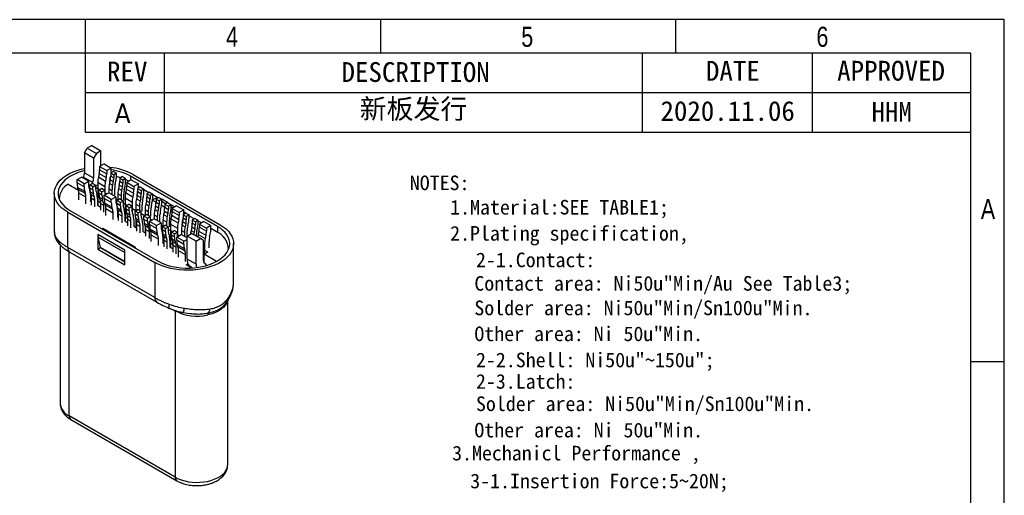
# Model space of a CAD drawing. Header units: inches. Extents: x 23.6 to 95.3, y 12.8 to 63.5.
# Tile 9 of 9: x 56.9 to 95.3, y 45 to 63.5. Entities that reach past the tile are written whole.
import ezdxf

# ---------------------------------------------------------------- set-up
doc = ezdxf.new("R2010")
doc.units = ezdxf.units.IN
doc.header["$MEASUREMENT"] = 0
doc.layers.add('Text', color=4, linetype='Continuous', lineweight=15)
doc.styles.get("Standard").update_dxf_attribs({"font": 'txt', "bigfont": 'gbcbig.shx'})
doc.styles.add('TEXTSTYLE_1', font='gdt', dxfattribs={"width": 0.8})
doc.styles.add('宋体', font='txt')
doc.styles.add('宋體', font='txt')

# ---------------------------------------------------------------- blocks, each defined once
blk = doc.blocks.new('成品图框')
for p, q in [((1169.354, 45.473), (1097.653, 45.473)), ((1133.504, 45.473), (1133.504, 44.164)), ((1145.018, 45.473), (1145.018, 44.164)), ((1156.531, 45.473), (1156.531, 44.164)), ((1169.354, -5.294), (1169.354, 45.473)), ((1168.045, 44.164), (1098.962, 44.164)), ((1133.504, 44.164), (1133.504, 41.088)), ((1136.58, 44.164), (1136.58, 41.088)), ((1155.226, 44.164), (1155.226, 41.088)), ((1161.854, 44.164), (1161.854, 41.088)), ((1168.045, -3.985), (1168.045, 44.164)), ((1133.504, 42.626), (1168.047, 42.626)), ((1133.504, 41.088), (1168.047, 41.088)), ((1169.354, 32.127), (1168.045, 32.127))]:
    blk.add_line(p, q)
at = {"style": 'TEXTSTYLE_1', "width": 0.8}
for s, p in [('4', (1138.999, 44.413)), ('5', (1150.513, 44.413)), ('6', (1162.027, 44.413)), ('A', (1168.438, 37.688))]:
    blk.add_text(s, height=0.785, dxfattribs=at).set_placement(p)
at = {"attachment_point": 5, "style": '宋体'}
for s, insert, char_height, width in [('REV', (1135.144, 43.45), 0.7727, 3.70904), ('DESCRIPTION', (1146.393, 43.423), 0.77272, 21.63608), ('DATE', (1158.767, 43.474), 0.7727, 4.6363), ('APPROVED', (1164.937, 43.474), 0.7727, 7.70269)]:
    blk.add_mtext(s, dxfattribs=dict(at, insert=insert, char_height=char_height, width=width))

msp = doc.modelspace()

# ---------------------------------------------------------------- linework, layer by layer
for p, q in [((59.397, 58.345), (59.503, 58.529)), ((59.68, 58.631), (59.503, 58.529)), ((59.503, 58.529), (59.857, 58.325)), ((59.68, 58.631), (60.033, 58.427)), ((60.033, 58.427), (59.857, 58.325)), ((60.033, 57.839), (60.033, 58.427)), ((59.75, 58.141), (59.397, 58.345)), ((59.397, 58.345), (59.397, 57.57)), ((59.857, 58.325), (59.75, 58.141)), ((59.75, 58.141), (59.75, 57.366)), ((60.158, 57.911), (59.984, 57.811)), ((59.984, 57.811), (59.984, 57.688)), ((59.984, 57.811), (60.26, 57.651)), ((59.984, 57.688), (60.26, 57.529)), ((60.158, 57.911), (60.434, 57.752)), ((60.434, 57.752), (60.26, 57.651)), ((60.26, 57.651), (60.26, 57.529)), ((60.521, 57.623), (60.415, 57.562)), ((60.434, 57.629), (60.434, 57.752)), ((60.521, 57.623), (60.641, 57.553)), ((59.103, 57.302), (59.277, 57.402)), ((59.379, 57.143), (59.103, 57.302)), ((59.103, 57.18), (59.103, 57.302)), ((59.552, 57.243), (59.277, 57.402)), ((59.356, 57.402), (59.34, 57.366)), ((59.356, 57.402), (59.71, 57.198)), ((59.379, 57.143), (59.552, 57.243)), ((59.397, 57.57), (59.75, 57.366)), ((59.552, 57.243), (59.552, 57.121)), ((59.967, 57.541), (59.937, 57.406)), ((59.937, 57.406), (60.213, 57.247)), ((59.967, 57.541), (60.243, 57.382)), ((60.243, 57.382), (60.213, 57.247)), ((60.398, 57.292), (60.368, 57.157)), ((60.385, 57.313), (60.41, 57.422)), ((60.398, 57.292), (60.518, 57.223)), ((60.41, 57.422), (60.415, 57.449)), ((60.415, 57.562), (60.535, 57.492)), ((60.415, 57.562), (60.415, 57.439)), ((60.415, 57.439), (60.535, 57.37)), ((60.518, 57.223), (60.489, 57.088)), ((60.641, 57.553), (60.535, 57.492)), ((60.535, 57.492), (60.535, 57.37)), ((60.59, 57.113), (60.62, 57.247)), ((60.641, 57.431), (60.641, 57.553)), ((60.875, 57.419), (60.769, 57.358)), ((60.769, 57.358), (60.889, 57.288)), ((60.769, 57.358), (60.769, 57.235)), ((60.769, 57.235), (60.889, 57.166)), ((60.875, 57.419), (60.995, 57.349)), ((60.995, 57.349), (60.889, 57.288)), ((60.889, 57.288), (60.889, 57.166)), ((60.995, 57.227), (60.995, 57.349)), ((61.218, 57.299), (61.044, 57.198)), ((64.576, 55.477), (61.182, 57.436)), ((61.182, 57.436), (61.182, 57.278)), ((61.218, 57.299), (61.494, 57.14)), ((61.288, 57.498), (64.683, 55.538)), ((58.752, 57.126), (59.158, 56.891)), ((59.379, 57.02), (59.103, 57.18)), ((59.402, 56.841), (59.127, 57)), ((59.151, 56.918), (59.127, 57)), ((59.144, 56.943), (59.128, 56.909)), ((59.427, 56.759), (59.151, 56.918)), ((59.379, 57.02), (59.379, 57.143)), ((59.427, 56.759), (59.402, 56.841)), ((59.569, 56.993), (59.599, 56.893)), ((59.602, 56.965), (59.587, 56.933)), ((59.602, 57.092), (59.708, 57.153)), ((59.722, 57.023), (59.602, 57.092)), ((59.602, 56.97), (59.602, 57.092)), ((59.722, 56.9), (59.602, 56.97)), ((59.71, 57.198), (59.682, 57.139)), ((59.828, 57.084), (59.708, 57.153)), ((59.722, 57.023), (59.828, 57.084)), ((59.722, 56.9), (59.722, 57.023)), ((59.913, 57.092), (59.828, 57.043)), ((59.828, 57.084), (59.828, 56.962)), ((59.984, 56.904), (59.828, 56.994)), ((59.913, 57.198), (60.189, 57.039)), ((59.913, 57.198), (59.913, 56.463)), ((59.956, 56.888), (60.062, 56.949)), ((60.076, 56.819), (59.956, 56.888)), ((59.956, 56.766), (59.956, 56.888)), ((60.182, 56.88), (60.062, 56.949)), ((60.076, 56.819), (60.182, 56.88)), ((60.182, 56.88), (60.182, 56.757)), ((60.189, 57.039), (60.189, 56.704)), ((60.344, 56.949), (60.465, 56.88)), ((60.344, 56.949), (60.344, 56.786)), ((60.368, 57.157), (60.489, 57.088)), ((60.465, 56.88), (60.465, 56.717)), ((60.571, 56.688), (60.571, 56.941)), ((60.752, 57.088), (60.722, 56.953)), ((60.722, 56.953), (60.842, 56.884)), ((60.752, 57.088), (60.872, 57.019)), ((60.872, 57.019), (60.842, 56.884)), ((60.944, 56.908), (60.974, 57.043)), ((61.027, 56.929), (60.998, 56.794)), ((61.027, 56.929), (61.303, 56.77)), ((61.044, 57.198), (61.044, 57.076)), ((61.044, 57.198), (61.32, 57.039)), ((61.044, 57.076), (61.32, 56.917)), ((61.494, 57.14), (61.32, 57.039)), ((61.32, 57.039), (61.32, 56.917)), ((61.571, 57.017), (61.465, 56.955)), ((61.465, 56.955), (61.607, 56.874)), ((61.465, 56.955), (61.465, 56.833)), ((61.494, 57.017), (61.494, 57.14)), ((61.543, 57), (61.494, 57.028)), ((61.571, 57.017), (61.713, 56.935)), ((61.713, 56.935), (61.607, 56.874)), ((61.607, 56.874), (61.607, 56.751)), ((61.713, 56.813), (61.713, 56.935)), ((61.907, 56.79), (61.713, 56.902)), ((58.216, 56.763), (58.216, 55.262)), ((58.41, 56.551), (58.41, 56.544)), ((59.446, 56.61), (59.171, 56.77)), ((59.171, 56.516), (59.171, 56.77)), ((59.446, 56.357), (59.446, 56.61)), ((59.743, 56.741), (59.623, 56.81)), ((59.653, 56.71), (59.623, 56.81)), ((59.623, 56.712), (59.623, 56.459)), ((59.623, 56.459), (59.673, 56.431)), ((59.624, 56.459), (59.673, 56.564)), ((59.773, 56.641), (59.653, 56.71)), ((59.793, 56.492), (59.673, 56.561)), ((59.673, 56.308), (59.673, 56.561)), ((59.773, 56.641), (59.743, 56.741)), ((59.793, 56.239), (59.793, 56.492)), ((59.845, 56.834), (59.875, 56.734)), ((59.899, 56.553), (59.899, 56.3)), ((59.913, 56.463), (60.025, 56.399)), ((60.076, 56.696), (59.956, 56.766)), ((60.097, 56.537), (59.977, 56.606)), ((60.006, 56.506), (59.977, 56.606)), ((60.127, 56.437), (60.006, 56.506)), ((60.076, 56.696), (60.076, 56.819)), ((60.127, 56.437), (60.097, 56.537)), ((60.163, 56.69), (60.337, 56.79)), ((60.439, 56.53), (60.163, 56.69)), ((60.163, 56.567), (60.163, 56.69)), ((60.439, 56.408), (60.163, 56.567)), ((60.259, 56.745), (60.182, 56.79)), ((60.613, 56.631), (60.337, 56.79)), ((60.439, 56.53), (60.613, 56.631)), ((60.439, 56.408), (60.439, 56.53)), ((60.613, 56.631), (60.613, 56.508)), ((60.68, 56.502), (60.613, 56.541)), ((60.652, 56.486), (60.758, 56.547)), ((60.793, 56.404), (60.652, 56.486)), ((60.652, 56.364), (60.652, 56.486)), ((60.698, 56.745), (60.818, 56.676)), ((60.698, 56.745), (60.698, 56.513)), ((60.899, 56.466), (60.758, 56.547)), ((60.793, 56.404), (60.899, 56.466)), ((60.818, 56.676), (60.818, 56.513)), ((60.899, 56.466), (60.899, 56.343)), ((60.924, 56.484), (60.924, 56.737)), ((60.974, 56.586), (61.25, 56.427)), ((60.974, 56.586), (60.974, 55.851)), ((60.998, 56.794), (61.274, 56.635)), ((61.303, 56.77), (61.274, 56.635)), ((61.448, 56.686), (61.419, 56.551)), ((61.419, 56.551), (61.56, 56.47)), ((61.446, 56.7), (61.462, 56.773)), ((61.448, 56.686), (61.59, 56.604)), ((61.465, 56.833), (61.607, 56.751)), ((61.59, 56.604), (61.56, 56.47)), ((61.662, 56.494), (61.691, 56.629)), ((61.812, 56.476), (61.783, 56.341)), ((61.812, 56.476), (61.933, 56.406)), ((61.935, 56.806), (61.829, 56.745)), ((61.829, 56.745), (61.95, 56.676)), ((61.829, 56.745), (61.829, 56.623)), ((61.829, 56.623), (61.95, 56.553)), ((61.935, 56.806), (62.056, 56.737)), ((62.056, 56.737), (61.95, 56.676)), ((61.95, 56.676), (61.95, 56.553)), ((62.048, 56.508), (62.222, 56.608)), ((62.048, 56.505), (62.183, 56.427)), ((62.056, 56.615), (62.056, 56.737)), ((62.222, 56.608), (62.056, 56.704)), ((62.289, 56.602), (62.183, 56.541)), ((62.183, 56.541), (62.303, 56.472)), ((62.183, 56.541), (62.183, 56.419)), ((62.222, 56.564), (62.222, 56.608)), ((62.289, 56.602), (62.409, 56.533)), ((62.409, 56.533), (62.303, 56.472)), ((62.303, 56.472), (62.303, 56.349)), ((62.409, 56.41), (62.409, 56.533)), ((62.632, 56.404), (62.409, 56.533)), ((58.849, 56.089), (62.243, 54.13)), ((59.899, 56.3), (60.026, 56.227)), ((60.146, 56.288), (60.026, 56.357)), ((60.026, 56.104), (60.026, 56.357)), ((60.146, 56.035), (60.146, 56.288)), ((60.463, 56.228), (60.187, 56.388)), ((60.211, 56.306), (60.187, 56.388)), ((60.487, 56.147), (60.211, 56.306)), ((60.507, 55.998), (60.231, 56.157)), ((60.231, 55.904), (60.231, 56.157)), ((60.487, 56.147), (60.463, 56.228)), ((60.63, 56.381), (60.656, 56.295)), ((60.793, 56.282), (60.652, 56.364)), ((60.815, 56.123), (60.673, 56.204)), ((60.703, 56.104), (60.673, 56.204)), ((60.684, 56.1), (60.684, 55.847)), ((60.698, 56.121), (60.698, 56.01)), ((60.844, 56.022), (60.703, 56.104)), ((60.793, 56.282), (60.793, 56.404)), ((60.844, 56.022), (60.815, 56.123)), ((61.044, 56.292), (60.899, 56.376)), ((60.916, 56.216), (60.946, 56.115)), ((61.016, 56.276), (61.122, 56.337)), ((61.136, 56.206), (61.016, 56.276)), ((61.016, 56.153), (61.016, 56.276)), ((61.136, 56.084), (61.016, 56.153)), ((61.242, 56.268), (61.122, 56.337)), ((61.136, 56.206), (61.242, 56.268)), ((61.136, 56.084), (61.136, 56.206)), ((61.242, 56.268), (61.242, 56.145)), ((61.398, 56.088), (61.242, 56.178)), ((61.25, 56.427), (61.25, 56.06)), ((61.37, 56.072), (61.476, 56.133)), ((61.49, 56.002), (61.37, 56.072)), ((61.37, 55.949), (61.37, 56.072)), ((61.394, 56.343), (61.536, 56.261)), ((61.394, 56.343), (61.394, 56.086)), ((61.596, 56.064), (61.476, 56.133)), ((61.536, 56.261), (61.536, 56.098)), ((61.642, 56.069), (61.642, 56.323)), ((61.759, 56.133), (61.879, 56.063)), ((61.759, 56.133), (61.759, 55.9)), ((61.783, 56.341), (61.903, 56.272)), ((61.933, 56.406), (61.903, 56.272)), ((61.985, 55.872), (61.985, 56.125)), ((62.005, 56.296), (62.034, 56.431)), ((62.166, 56.272), (62.136, 56.137)), ((62.136, 56.137), (62.256, 56.068)), ((62.166, 56.272), (62.286, 56.202)), ((62.183, 56.419), (62.303, 56.349)), ((62.286, 56.202), (62.256, 56.068)), ((62.358, 56.092), (62.388, 56.227)), ((62.401, 56.301), (62.526, 56.229)), ((62.556, 56.361), (62.409, 56.445)), ((62.509, 56.074), (62.479, 55.939)), ((62.509, 56.074), (62.65, 55.992)), ((62.632, 56.404), (62.526, 56.343)), ((62.526, 56.343), (62.667, 56.261)), ((62.526, 56.343), (62.526, 56.221)), ((62.526, 56.221), (62.667, 56.139)), ((62.632, 56.404), (62.773, 56.323)), ((62.773, 56.323), (62.667, 56.261)), ((62.667, 56.261), (62.667, 56.139)), ((62.765, 56.09), (62.812, 56.063)), ((62.773, 56.2), (62.773, 56.323)), ((62.918, 56.239), (62.773, 56.323)), ((62.842, 56.195), (62.773, 56.235)), ((62.986, 56.278), (62.812, 56.178)), ((62.812, 56.178), (62.812, 56.055)), ((62.812, 56.178), (63.088, 56.019)), ((62.986, 56.278), (63.262, 56.119)), ((63.262, 56.119), (63.088, 56.019)), ((63.262, 55.997), (63.262, 56.119)), ((58.743, 56.028), (62.137, 54.069)), ((58.743, 54.657), (58.743, 56.028)), ((60.507, 55.745), (60.507, 55.998)), ((60.684, 55.847), (60.723, 55.825)), ((60.698, 56.01), (60.721, 55.997)), ((60.864, 55.874), (60.723, 55.955)), ((60.723, 55.702), (60.723, 55.955)), ((60.864, 55.62), (60.864, 55.874)), ((60.97, 55.935), (60.97, 55.682)), ((60.974, 55.851), (61.086, 55.786)), ((61.158, 55.925), (61.037, 55.994)), ((61.067, 55.894), (61.037, 55.994)), ((61.187, 55.824), (61.067, 55.894)), ((61.207, 55.676), (61.087, 55.745)), ((61.087, 55.492), (61.087, 55.745)), ((61.187, 55.824), (61.158, 55.925)), ((61.259, 56.018), (61.289, 55.917)), ((61.313, 55.737), (61.313, 55.484)), ((61.49, 55.88), (61.37, 55.949)), ((61.511, 55.721), (61.391, 55.79)), ((61.421, 55.69), (61.391, 55.79)), ((61.394, 55.778), (61.394, 55.608)), ((61.541, 55.62), (61.421, 55.69)), ((61.49, 56.002), (61.596, 56.064)), ((61.49, 55.88), (61.49, 56.002)), ((61.541, 55.62), (61.511, 55.721)), ((61.596, 56.064), (61.596, 55.941)), ((61.741, 55.89), (61.596, 55.974)), ((61.613, 55.814), (61.643, 55.713)), ((61.713, 55.874), (61.819, 55.935)), ((61.854, 55.792), (61.713, 55.874)), ((61.713, 55.751), (61.713, 55.874)), ((61.854, 55.67), (61.713, 55.751)), ((61.96, 55.853), (61.819, 55.935)), ((61.854, 55.792), (61.96, 55.853)), ((61.854, 55.67), (61.854, 55.792)), ((61.879, 56.063), (61.879, 55.9)), ((61.931, 55.669), (62.105, 55.77)), ((61.96, 55.853), (61.96, 55.731)), ((62.027, 55.725), (61.96, 55.763)), ((62.381, 55.61), (62.105, 55.77)), ((62.112, 55.929), (62.232, 55.859)), ((62.112, 55.929), (62.112, 55.766)), ((62.232, 55.859), (62.232, 55.696)), ((62.338, 55.667), (62.338, 55.921)), ((62.455, 55.731), (62.597, 55.649)), ((62.455, 55.731), (62.455, 55.474)), ((62.479, 55.939), (62.621, 55.857)), ((62.65, 55.992), (62.621, 55.857)), ((62.703, 55.457), (62.703, 55.71)), ((62.722, 55.882), (62.752, 56.017)), ((62.795, 55.908), (62.766, 55.774)), ((62.766, 55.774), (63.041, 55.614)), ((62.795, 55.908), (63.071, 55.749)), ((62.812, 56.055), (63.088, 55.896)), ((63.071, 55.749), (63.041, 55.614)), ((63.088, 56.019), (63.088, 55.896)), ((63.214, 55.68), (63.238, 55.789)), ((63.238, 55.789), (63.243, 55.815)), ((63.243, 55.815), (63.244, 55.814)), ((63.35, 55.99), (63.244, 55.929)), ((63.244, 55.929), (63.364, 55.859)), ((63.244, 55.929), (63.244, 55.806)), ((63.244, 55.806), (63.364, 55.737)), ((63.274, 55.946), (63.261, 55.954)), ((63.349, 55.99), (63.262, 56.041)), ((63.35, 55.99), (63.47, 55.921)), ((63.47, 55.921), (63.364, 55.859)), ((63.364, 55.859), (63.364, 55.737)), ((63.47, 55.798), (63.47, 55.921)), ((63.47, 55.859), (63.495, 55.874)), ((63.675, 55.77), (63.495, 55.874)), ((63.703, 55.786), (63.597, 55.725)), ((63.597, 55.725), (63.717, 55.655)), ((63.597, 55.725), (63.597, 55.602)), ((63.703, 55.786), (63.823, 55.717)), ((63.823, 55.717), (63.717, 55.655)), ((63.823, 55.594), (63.823, 55.717)), ((60.108, 55.388), (60.086, 55.375)), ((61.38, 54.653), (60.108, 55.388)), ((60.108, 55.388), (60.108, 55.363)), ((60.97, 55.682), (61.087, 55.614)), ((61.207, 55.422), (61.207, 55.676)), ((61.313, 55.484), (61.44, 55.41)), ((61.394, 55.608), (61.439, 55.582)), ((61.561, 55.472), (61.44, 55.541)), ((61.44, 55.288), (61.44, 55.541)), ((61.561, 55.218), (61.561, 55.472)), ((61.667, 55.533), (61.667, 55.28)), ((61.875, 55.51), (61.734, 55.592)), ((61.764, 55.492), (61.734, 55.592)), ((61.759, 55.508), (61.759, 55.398)), ((61.759, 55.398), (61.782, 55.384)), ((61.905, 55.41), (61.764, 55.492)), ((61.925, 55.261), (61.783, 55.343)), ((61.783, 55.09), (61.783, 55.343)), ((61.905, 55.41), (61.875, 55.51)), ((62.207, 55.51), (61.931, 55.669)), ((61.931, 55.547), (61.931, 55.669)), ((62.207, 55.388), (61.931, 55.547)), ((62.231, 55.208), (61.955, 55.367)), ((61.979, 55.285), (61.955, 55.367)), ((62.207, 55.51), (62.381, 55.61)), ((62.207, 55.388), (62.207, 55.51)), ((62.381, 55.61), (62.381, 55.488)), ((62.459, 55.476), (62.381, 55.52)), ((62.398, 55.361), (62.428, 55.26)), ((62.43, 55.459), (62.536, 55.521)), ((62.551, 55.39), (62.43, 55.459)), ((62.43, 55.337), (62.43, 55.459)), ((62.551, 55.267), (62.43, 55.337)), ((62.657, 55.451), (62.536, 55.521)), ((62.551, 55.39), (62.657, 55.451)), ((62.551, 55.267), (62.551, 55.39)), ((62.597, 55.649), (62.597, 55.486)), ((62.657, 55.451), (62.657, 55.329)), ((62.812, 55.272), (62.657, 55.361)), ((62.742, 55.565), (63.017, 55.406)), ((62.742, 55.565), (62.742, 54.831)), ((62.784, 55.255), (62.89, 55.316)), ((63.01, 55.247), (62.89, 55.316)), ((63.017, 55.406), (63.017, 55.072)), ((63.173, 55.316), (63.293, 55.247)), ((63.173, 55.316), (63.173, 55.153)), ((63.227, 55.659), (63.197, 55.525)), ((63.197, 55.525), (63.317, 55.455)), ((63.227, 55.659), (63.347, 55.59)), ((63.347, 55.59), (63.317, 55.455)), ((63.399, 55.104), (63.399, 55.308)), ((63.419, 55.48), (63.449, 55.614)), ((63.58, 55.455), (63.55, 55.321)), ((63.55, 55.321), (63.671, 55.251)), ((63.58, 55.455), (63.7, 55.386)), ((63.597, 55.602), (63.717, 55.533)), ((63.7, 55.386), (63.671, 55.251)), ((63.717, 55.655), (63.717, 55.533)), ((63.772, 55.276), (63.802, 55.41)), ((63.951, 55.61), (63.823, 55.684)), ((64.047, 55.666), (63.873, 55.565)), ((63.873, 55.565), (63.873, 55.443)), ((63.873, 55.565), (64.149, 55.406)), ((63.873, 55.443), (64.149, 55.284)), ((64.047, 55.666), (64.323, 55.507)), ((64.323, 55.507), (64.149, 55.406)), ((64.149, 55.406), (64.149, 55.284)), ((64.323, 55.384), (64.323, 55.507)), ((64.541, 55.269), (64.323, 55.396)), ((64.576, 55.477), (64.576, 55.248)), ((58.216, 55.263), (58.22, 55.222)), ((58.22, 55.262), (58.22, 55.206)), ((58.232, 55.136), (58.22, 55.206)), ((58.224, 55.181), (58.229, 55.132)), ((60.97, 54.547), (59.91, 55.159)), ((59.91, 55.159), (59.91, 54.588)), ((60.016, 54.668), (59.921, 55.058)), ((59.921, 55.058), (60.97, 54.453)), ((61.667, 55.28), (61.783, 55.212)), ((61.925, 55.008), (61.925, 55.261)), ((62.255, 55.126), (61.979, 55.285)), ((62.275, 54.978), (61.999, 55.137)), ((61.999, 54.884), (61.999, 55.137)), ((62.255, 55.126), (62.231, 55.208)), ((62.275, 54.724), (62.275, 54.978)), ((62.572, 55.108), (62.452, 55.178)), ((62.481, 55.077), (62.452, 55.178)), ((62.452, 55.08), (62.452, 54.827)), ((62.455, 55.166), (62.455, 54.996)), ((62.455, 54.996), (62.5, 54.97)), ((62.601, 55.008), (62.481, 55.077)), ((62.621, 54.859), (62.501, 54.929)), ((62.501, 54.675), (62.501, 54.929)), ((62.601, 55.008), (62.572, 55.108)), ((62.674, 55.201), (62.703, 55.101)), ((62.727, 54.92), (62.727, 54.667)), ((62.904, 55.186), (62.784, 55.255)), ((62.784, 55.133), (62.784, 55.255)), ((62.904, 55.063), (62.784, 55.133)), ((62.925, 54.904), (62.805, 54.974)), ((62.835, 54.873), (62.805, 54.974)), ((62.904, 55.186), (63.01, 55.247)), ((62.904, 55.063), (62.904, 55.186)), ((62.992, 55.057), (63.166, 55.157)), ((63.268, 54.898), (62.992, 55.057)), ((62.992, 54.934), (62.992, 55.057)), ((63.268, 54.775), (62.992, 54.934)), ((63.01, 55.247), (63.01, 55.125)), ((63.088, 55.112), (63.01, 55.157)), ((63.392, 55.027), (63.166, 55.157)), ((63.268, 54.898), (63.392, 54.97)), ((63.293, 55.247), (63.293, 55.084)), ((63.392, 55.1), (63.569, 55.202)), ((63.746, 54.896), (63.392, 55.1)), ((63.392, 54.202), (63.392, 55.1)), ((63.922, 54.998), (63.569, 55.202)), ((63.746, 54.896), (63.922, 54.998)), ((63.753, 55.096), (63.753, 55.104)), ((63.856, 55.296), (63.826, 55.161)), ((63.826, 55.161), (64.102, 55.002)), ((63.856, 55.296), (64.132, 55.137)), ((64.028, 54.937), (63.922, 54.998)), ((64.028, 54.937), (64.028, 54.161)), ((64.132, 55.137), (64.102, 55.002)), ((64.275, 55.067), (64.299, 55.177)), ((58.444, 54.751), (58.444, 48.567)), ((62.137, 52.698), (58.743, 54.657)), ((59.91, 54.588), (60.016, 54.649)), ((59.91, 54.588), (60.97, 53.975)), ((60.019, 54.655), (60.016, 54.668)), ((60.016, 54.668), (60.016, 54.649)), ((60.016, 54.649), (60.97, 54.098)), ((60.97, 54.106), (60.019, 54.655)), ((60.97, 53.975), (60.97, 54.547)), ((61.38, 54.653), (61.359, 54.641)), ((62.452, 54.827), (62.501, 54.798)), ((62.621, 54.606), (62.621, 54.859)), ((62.727, 54.667), (62.855, 54.594)), ((62.742, 54.831), (62.853, 54.766)), ((62.955, 54.804), (62.835, 54.873)), ((62.975, 54.655), (62.855, 54.725)), ((62.855, 54.471), (62.855, 54.725)), ((62.955, 54.804), (62.925, 54.904)), ((62.975, 54.402), (62.975, 54.655)), ((63.292, 54.596), (63.016, 54.755)), ((63.04, 54.673), (63.016, 54.755)), ((63.316, 54.514), (63.04, 54.673)), ((63.268, 54.775), (63.268, 54.898)), ((63.316, 54.514), (63.292, 54.596)), ((63.746, 53.998), (63.746, 54.896)), ((64.028, 54.822), (64.078, 54.794)), ((64.205, 54.467), (64.028, 54.569)), ((64.078, 54.794), (64.078, 54.394)), ((64.255, 54.643), (64.255, 54.896)), ((65.016, 54.585), (65.016, 54.608)), ((65.21, 53.303), (65.21, 54.804)), ((58.796, 48.077), (58.796, 54.493)), ((58.826, 54.474), (62.22, 52.515)), ((63.335, 54.365), (63.06, 54.524)), ((63.06, 54.271), (63.06, 54.524)), ((63.335, 54.112), (63.335, 54.365)), ((63.746, 53.998), (63.392, 54.202)), ((64.205, 54.467), (64.064, 54.386)), ((64.064, 54.046), (64.064, 54.386)), ((64.541, 54.11), (64.064, 54.386)), ((62.137, 54.069), (62.137, 52.698)), ((63.357, 53.977), (63.425, 54.017)), ((63.568, 53.855), (63.357, 53.977)), ((63.529, 53.878), (63.487, 53.92)), ((63.596, 53.857), (63.487, 53.92)), ((64.044, 54.079), (64.064, 54.067)), ((64.069, 54.04), (64.155, 53.954)), ((64.884, 52.441), (64.957, 52.534)), ((64.981, 46.179), (64.981, 52.571)), ((62.861, 52.22), (62.932, 52.178)), ((62.931, 52.198), (62.932, 52.178)), ((62.932, 52.178), (62.932, 45.689)), ((63.233, 52.121), (63.497, 52.078)), ((63.512, 52.076), (63.569, 52.072)), ((62.932, 45.689), (58.796, 48.077)), ((58.858, 47.94), (62.995, 45.552))]:
    msp.add_line(p, q)
at = {"flags": 128}
for points in [[(58.743, 56.028), (58.621, 56.106), (58.513, 56.191), (58.42, 56.282), (58.344, 56.377), (58.285, 56.477), (58.244, 56.58), (58.221, 56.684), (58.216, 56.789), (58.23, 56.894), (58.262, 56.998), (58.312, 57.099), (58.38, 57.197), (58.464, 57.29), (58.565, 57.378), (58.68, 57.46), (58.809, 57.534), (58.95, 57.6), (59.102, 57.658), (59.264, 57.707), (59.397, 57.739)], [(59.397, 57.646), (59.267, 57.612), (59.117, 57.562), (58.977, 57.503), (58.849, 57.436), (58.733, 57.362), (58.632, 57.282), (58.545, 57.195), (58.475, 57.104), (58.422, 57.009), (58.386, 56.912), (58.368, 56.813), (58.368, 56.713), (58.386, 56.614), (58.422, 56.516), (58.475, 56.422), (58.545, 56.33), (58.632, 56.244), (58.733, 56.163), (58.849, 56.089)], [(60.798, 57.375), (60.762, 57.385), (60.641, 57.417)], [(61.121, 57.242), (61.048, 57.278), (60.995, 57.302)], [(61.493, 56.971), (61.494, 56.992), (61.494, 57.017)], [(64.683, 55.538), (64.805, 55.46), (64.913, 55.375), (65.005, 55.285), (65.081, 55.189), (65.14, 55.089), (65.181, 54.987), (65.205, 54.882), (65.209, 54.777), (65.195, 54.672), (65.163, 54.569), (65.113, 54.467), (65.045, 54.37), (64.961, 54.276), (64.861, 54.189), (64.745, 54.107), (64.616, 54.033), (64.475, 53.966), (64.323, 53.908), (64.161, 53.859), (63.992, 53.82), (63.817, 53.791), (63.637, 53.773), (63.455, 53.765), (63.273, 53.767), (63.092, 53.781), (62.915, 53.805), (62.742, 53.839), (62.576, 53.883), (62.419, 53.936), (62.272, 53.998), (62.137, 54.069)], [(62.243, 54.13), (62.371, 54.063), (62.511, 54.005), (62.661, 53.955), (62.818, 53.914), (62.983, 53.883), (63.152, 53.863), (63.323, 53.852), (63.496, 53.852), (63.668, 53.863), (63.837, 53.883), (64.001, 53.914), (64.159, 53.955), (64.308, 54.005), (64.448, 54.063), (64.576, 54.13), (64.692, 54.204), (64.794, 54.285), (64.88, 54.371), (64.95, 54.462), (65.003, 54.557), (65.039, 54.655), (65.057, 54.754), (65.057, 54.853), (65.039, 54.953), (65.003, 55.05), (64.95, 55.145), (64.88, 55.236), (64.794, 55.322), (64.692, 55.403), (64.576, 55.477)], [(64.963, 52.549), (64.949, 52.51), (64.905, 52.426)], [(62.932, 45.689), (63.045, 45.631), (63.17, 45.583), (63.304, 45.543), (63.446, 45.514), (63.593, 45.495), (63.743, 45.486), (63.894, 45.489), (64.043, 45.503), (64.187, 45.527), (64.326, 45.562), (64.455, 45.606), (64.575, 45.659), (64.681, 45.721), (64.773, 45.789), (64.85, 45.864), (64.91, 45.944), (64.952, 46.028), (64.976, 46.114), (64.981, 46.179)]]:
    msp.add_lwpolyline(points, dxfattribs=at)
for centre, radius, start, end in [((59.297, 57.693), 0.686, 347.2262, 359.6007), ((60.132, 55.382), 2.411, 61.3298, 83.9756), ((59.581, 57.63), 0.852, 356.0265, 359.949), ((60.132, 55.519), 2.186, 61.2856, 82.0757), ((58.988, 57.58), 0.409, 334.1522, 358.5393), ((59.341, 57.376), 0.409, 334.1522, 358.5393), ((60.885, 57.191), 0.972, 167.226, 179.6011), ((61.161, 57.032), 0.972, 167.226, 179.6011), ((59.573, 57.534), 0.686, 347.2262, 359.6007), ((61.166, 57.135), 0.801, 167.2261, 179.6008), ((59.729, 57.444), 0.686, 347.2262, 359.6007), ((59.849, 57.375), 0.686, 347.2262, 359.6007), ((59.783, 57.437), 0.858, 347.2266, 359.6005), ((60.082, 57.24), 0.686, 347.2262, 359.6007), ((60.137, 57.233), 0.858, 347.2266, 359.6005), ((59.116, 56.52), 0.707, 121.0548, 178.0813), ((59.738, 57.173), 0.635, 179.392, 195.7854), ((58.645, 56.775), 0.526, 359.3924, 15.7849), ((60.014, 57.014), 0.635, 179.392, 195.7854), ((60.003, 57.116), 0.451, 179.3917, 195.7856), ((58.985, 56.719), 0.638, 359.3919, 15.7851), ((60.165, 56.964), 0.563, 179.3913, 195.7857), ((60.285, 56.894), 0.563, 179.3913, 195.7857), ((60.279, 56.957), 0.451, 179.3917, 195.7856), ((61.317, 56.942), 0.972, 167.226, 179.6011), ((61.437, 56.873), 0.972, 167.226, 179.6011), ((61.371, 56.935), 0.801, 167.2261, 179.6008), ((61.67, 56.738), 0.972, 167.226, 179.6011), ((61.79, 56.669), 0.972, 167.226, 179.6011), ((60.203, 57.17), 0.686, 347.2262, 359.6007), ((61.725, 56.731), 0.801, 167.2261, 179.6008), ((60.358, 57.081), 0.686, 347.2262, 359.6007), ((60.634, 56.921), 0.686, 347.2262, 359.6007), ((58.921, 56.616), 0.526, 359.3924, 15.7849), ((59.147, 56.567), 0.526, 359.3916, 15.7857), ((59.267, 56.498), 0.526, 359.3916, 15.7857), ((59.261, 56.56), 0.638, 359.3919, 15.7851), ((61.116, 56.459), 1.203, 179.806, 188.3496), ((60.519, 56.76), 0.563, 179.3913, 195.7857), ((59.5, 56.363), 0.526, 359.3916, 15.7857), ((60.639, 56.69), 0.563, 179.3913, 195.7857), ((60.799, 56.56), 0.635, 179.392, 195.7854), ((60.695, 56.756), 0.513, 179.8875, 186.0875), ((61.064, 56.504), 0.451, 179.3917, 195.7856), ((61.946, 56.579), 0.972, 167.226, 179.6011), ((62.222, 56.42), 0.972, 167.226, 179.6011), ((62.367, 56.336), 0.972, 167.226, 179.6011), ((62.292, 56.512), 0.866, 167.473, 173.8151), ((60.779, 56.838), 0.686, 347.2262, 359.6007), ((62.508, 56.255), 0.972, 167.226, 179.6011), ((60.92, 56.756), 0.686, 347.2262, 359.6007), ((62.443, 56.317), 0.801, 167.2261, 179.6008), ((60.855, 56.819), 0.858, 347.2267, 359.6005), ((61.143, 56.628), 0.686, 347.2262, 359.6007), ((61.263, 56.558), 0.686, 347.2262, 359.6007), ((61.198, 56.621), 0.858, 347.2267, 359.6005), ((59.621, 56.294), 0.526, 359.3916, 15.7857), ((59.705, 56.163), 0.526, 359.3924, 15.7849), ((61.075, 56.401), 0.635, 179.392, 195.7854), ((59.981, 56.004), 0.526, 359.3924, 15.7849), ((61.215, 56.358), 0.563, 179.3913, 195.7857), ((59.96, 56.102), 0.724, 359.8775, 6.5673), ((60.197, 55.961), 0.526, 359.3916, 15.7857), ((61.357, 56.276), 0.563, 179.3913, 195.7857), ((61.35, 56.338), 0.451, 179.3917, 195.7856), ((60.332, 55.942), 0.638, 359.3919, 15.7851), ((61.579, 56.147), 0.563, 179.3913, 195.7857), ((61.7, 56.078), 0.563, 179.3913, 195.7857), ((61.693, 56.14), 0.451, 179.3917, 195.7856), ((62.731, 56.126), 0.972, 167.226, 179.6011), ((62.851, 56.057), 0.972, 167.226, 179.6011), ((62.786, 56.119), 0.801, 167.2261, 179.6008), ((63.084, 55.922), 0.972, 167.226, 179.6011), ((61.497, 56.423), 0.686, 347.2262, 359.6007), ((61.617, 56.354), 0.686, 347.2262, 359.6007), ((63.139, 55.915), 0.801, 167.2261, 179.6008), ((61.551, 56.416), 0.858, 347.2266, 359.6005), ((61.839, 56.225), 0.686, 347.2262, 359.6007), ((61.981, 56.144), 0.686, 347.2262, 359.6007), ((61.915, 56.206), 0.858, 347.2266, 359.6005), ((61.805, 56.006), 1.108, 179.7705, 189.0891), ((60.338, 55.879), 0.526, 359.3916, 15.7857), ((62.176, 55.847), 1.203, 179.806, 188.3496), ((60.561, 55.751), 0.526, 359.3916, 15.7857), ((60.681, 55.681), 0.526, 359.3916, 15.7857), ((60.675, 55.744), 0.638, 359.3919, 15.7851), ((61.933, 55.943), 0.563, 179.3913, 195.7857), ((60.915, 55.546), 0.526, 359.3916, 15.7857), ((62.053, 55.874), 0.563, 179.3913, 195.7857), ((62.047, 55.936), 0.451, 179.3917, 195.7856), ((61.028, 55.54), 0.638, 359.3919, 15.7851), ((62.276, 55.745), 0.563, 179.3913, 195.7857), ((62.485, 55.73), 0.525, 179.9352, 184.724), ((63.205, 55.853), 0.972, 167.226, 179.6011), ((63.427, 55.724), 0.972, 167.226, 179.6011), ((63.569, 55.642), 0.972, 167.226, 179.6011), ((63.503, 55.705), 0.801, 167.2261, 179.6008), ((63.714, 55.559), 0.972, 167.226, 179.6011), ((62.126, 56.06), 0.686, 347.2262, 359.6007), ((62.402, 55.901), 0.686, 347.2262, 359.6007), ((62.557, 55.811), 0.686, 347.2262, 359.6007), ((62.411, 55.997), 0.851, 356.0232, 359.9511), ((62.677, 55.742), 0.686, 347.2262, 359.6007), ((62.612, 55.804), 0.858, 347.2266, 359.6005), ((62.502, 55.604), 1.108, 179.7705, 189.0891), ((61.035, 55.477), 0.526, 359.3916, 15.7857), ((62.866, 55.393), 1.108, 179.7705, 189.0891), ((61.258, 55.349), 0.526, 359.3916, 15.7857), ((62.417, 55.664), 0.563, 179.3913, 195.7857), ((61.399, 55.267), 0.526, 359.3916, 15.7857), ((62.567, 55.54), 0.635, 179.392, 195.7854), ((62.842, 55.381), 0.635, 179.392, 195.7854), ((62.832, 55.483), 0.451, 179.3917, 195.7856), ((62.994, 55.331), 0.563, 179.3913, 195.7857), ((63.107, 55.324), 0.451, 179.3917, 195.7856), ((63.99, 55.399), 0.972, 167.226, 179.6011), ((64.145, 55.31), 0.972, 167.226, 179.6011), ((63.995, 55.503), 0.801, 167.2261, 179.6008), ((64.265, 55.24), 0.972, 167.226, 179.6011), ((64.2, 55.303), 0.801, 167.2261, 179.6008), ((64.553, 55.097), 1.027, 167.41, 175.3842), ((62.911, 55.607), 0.686, 347.2262, 359.6007), ((63.031, 55.538), 0.686, 347.2262, 359.6007), ((62.965, 55.6), 0.858, 347.2266, 359.6005), ((63.187, 55.448), 0.686, 347.2262, 359.6007), ((63.355, 55.391), 0.968, 347.2266, 359.6006), ((60.338, 55.156), 0.428, 179.5718, 193.1662), ((61.473, 55.142), 0.526, 359.3924, 15.7849), ((61.749, 54.983), 0.526, 359.3924, 15.7849), ((61.813, 55.086), 0.638, 359.3919, 15.7851), ((63.563, 54.991), 1.108, 179.7705, 189.0891), ((61.975, 54.934), 0.526, 359.3916, 15.7857), ((63.114, 55.262), 0.563, 179.3913, 195.7857), ((62.096, 54.865), 0.526, 359.3916, 15.7857), ((62.089, 54.927), 0.638, 359.3919, 15.7851), ((63.347, 55.127), 0.563, 179.3913, 195.7857), ((63.467, 55.057), 0.563, 179.3913, 195.7857), ((63.627, 54.928), 0.635, 179.392, 195.7854), ((63.524, 55.124), 0.513, 179.8875, 186.0875), ((64.711, 55.02), 1.066, 167.4998, 172.8413), ((64.553, 55.099), 0.801, 167.2261, 179.6008), ((64.867, 54.931), 1.066, 167.4998, 172.8413), ((65.05, 54.787), 0.972, 167.226, 179.6011), ((63.462, 55.289), 0.686, 347.2262, 359.6007), ((65.055, 54.89), 0.801, 167.2261, 179.6008), ((64.228, 54.546), 0.788, 2.7056, 66.5625), ((58.942, 54.637), 0.201, 174.2752, 234.4125), ((63.942, 54.826), 1.201, 179.8019, 188.5272), ((62.329, 54.73), 0.526, 359.3916, 15.7857), ((62.449, 54.661), 0.526, 359.3916, 15.7857), ((62.534, 54.53), 0.526, 359.3924, 15.7849), ((63.903, 54.768), 0.635, 179.392, 195.7854), ((62.81, 54.371), 0.526, 359.3924, 15.7849), ((63.785, 54.178), 0.394, 176.457, 220.8548), ((64.197, 54.151), 0.169, 176.4573, 220.8546), ((64.293, 53.994), 0.547, 179.5921, 192.8118), ((62.335, 52.677), 0.199, 174.182, 235.5013), ((63.783, 53.827), 1.855, 242.6976, 282.9826), ((59.048, 48.629), 0.606, 185.8444, 245.4752), ((58.94, 48.059), 0.145, 173.013, 235.6749), ((63.076, 45.671), 0.145, 173.0098, 235.7081)]:
    msp.add_arc(centre, radius, start, end)
for points, knots in [([(58.22, 55.206), (58.231, 55.16), (58.253, 55.07), (58.323, 54.986), (58.358, 54.944)], [0, 0, 0, 0, 0.5, 1, 1, 1, 1]), ([(58.228, 55.138), (58.236, 55.105), (58.248, 55.05), (58.278, 54.981), (58.305, 54.929), (58.334, 54.882), (58.378, 54.819), (58.422, 54.773), (58.45, 54.745)], [0, 0, 0, 0, 0.245922, 0.402072, 0.501999, 0.60149, 0.755809, 1, 1, 1, 1]), ([(58.358, 54.944), (58.383, 54.92), (58.431, 54.872), (58.522, 54.8), (58.625, 54.728), (58.704, 54.681), (58.743, 54.657)], [0, 0, 0, 0, 0.253505, 0.504448, 0.753164, 1, 1, 1, 1]), ([(58.358, 54.944), (58.364, 54.911), (58.376, 54.845), (58.412, 54.778), (58.445, 54.753), (58.452, 54.748)], [0, 0, 0, 0, 0.432798, 0.88367, 1, 1, 1, 1]), ([(58.448, 54.747), (58.477, 54.72), (58.542, 54.661), (58.667, 54.569), (58.774, 54.505), (58.831, 54.471)], [0, 0, 0, 0, 0.285745, 0.619483, 1, 1, 1, 1]), ([(64.957, 52.534), (64.982, 52.57), (65.025, 52.635), (65.073, 52.728), (65.107, 52.804), (65.132, 52.869), (65.155, 52.938), (65.179, 53.027), (65.204, 53.151), (65.207, 53.248), (65.21, 53.304)], [0, 0, 0, 0, 0.161002, 0.283277, 0.374206, 0.457226, 0.536041, 0.644114, 0.797817, 1, 1, 1, 1]), ([(64.978, 52.65), (65.018, 52.708), (65.085, 52.807), (65.135, 52.925), (65.157, 52.989), (65.163, 53.009), (65.166, 53.017)], [0, 0, 0, 0, 0.499837, 0.83825, 0.941221, 1, 1, 1, 1]), ([(65.166, 53.017), (65.184, 53.084), (65.209, 53.181), (65.206, 53.274), (65.205, 53.303)], [0, 0, 0, 0, 0.695408, 1, 1, 1, 1]), ([(62.137, 52.698), (62.178, 52.674), (62.262, 52.628), (62.401, 52.56), (62.549, 52.495), (62.654, 52.454), (62.707, 52.433)], [0, 0, 0, 0, 0.246832, 0.495547, 0.746491, 1, 1, 1, 1]), ([(64.682, 52.389), (64.682, 52.389), (64.739, 52.422), (64.849, 52.498), (64.934, 52.599), (64.978, 52.65)], [0, 0, 0, 0, 0.000021, 0.490672, 1, 1, 1, 1]), ([(64.953, 52.536), (64.961, 52.547), (64.984, 52.577), (64.98, 52.622), (64.978, 52.65)], [0, 0, 0, 0, 0.369734, 1, 1, 1, 1]), ([(62.22, 52.515), (62.294, 52.473), (62.444, 52.391), (62.621, 52.315), (62.71, 52.276)], [0, 0, 0, 0, 0.499569, 1, 1, 1, 1]), ([(62.71, 52.277), (62.71, 52.277), (62.7, 52.275), (62.693, 52.301), (62.691, 52.352), (62.702, 52.407), (62.707, 52.433)], [0, 0, 0, 0, 0.014835, 0.347671, 0.680507, 1, 1, 1, 1]), ([(62.707, 52.433), (62.8, 52.401), (62.987, 52.337), (63.185, 52.301), (63.284, 52.283)], [0, 0, 0, 0, 0.5, 1, 1, 1, 1]), ([(62.71, 52.276), (62.745, 52.263), (62.805, 52.238), (62.884, 52.211), (62.95, 52.19), (63.023, 52.169), (63.121, 52.143), (63.199, 52.128), (63.242, 52.119)], [0, 0, 0, 0, 0.204838, 0.353525, 0.452193, 0.579149, 0.761193, 1, 1, 1, 1]), ([(63.284, 52.283), (63.277, 52.255), (63.265, 52.198), (63.25, 52.143), (63.239, 52.115), (63.237, 52.123), (63.236, 52.127)], [0, 0, 0, 0, 0.244914, 0.499987, 0.755064, 1, 1, 1, 1]), ([(63.284, 52.283), (63.367, 52.271), (63.544, 52.246), (63.717, 52.236), (63.808, 52.231)], [0, 0, 0, 0, 0.471145, 1, 1, 1, 1]), ([(63.808, 52.231), (63.818, 52.231), (63.902, 52.228), (64.069, 52.228), (64.216, 52.245), (64.294, 52.255)], [0, 0, 0, 0, 0.056126, 0.498905, 1, 1, 1, 1]), ([(64.212, 52.093), (64.291, 52.112), (64.45, 52.15), (64.652, 52.248), (64.801, 52.347), (64.862, 52.422), (64.883, 52.449)], [0, 0, 0, 0, 0.280507, 0.561558, 0.843279, 1, 1, 1, 1]), ([(64.212, 52.093), (64.23, 52.113), (64.265, 52.153), (64.284, 52.221), (64.294, 52.255)], [0, 0, 0, 0, 0.5, 1, 1, 1, 1]), ([(64.294, 52.255), (64.364, 52.269), (64.503, 52.297), (64.623, 52.359), (64.682, 52.389)], [0, 0, 0, 0, 0.509375, 1, 1, 1, 1]), ([(64.905, 52.426), (64.871, 52.381), (64.802, 52.291), (64.687, 52.219), (64.629, 52.182)], [0, 0, 0, 0, 0.5, 1, 1, 1, 1]), ([(64.927, 52.494), (64.922, 52.487), (64.908, 52.468), (64.906, 52.443), (64.905, 52.426)], [0, 0, 0, 0, 0.353443, 1, 1, 1, 1]), ([(63.569, 52.072), (63.636, 52.066), (63.783, 52.053), (64.002, 52.06), (64.144, 52.082), (64.212, 52.093)], [0, 0, 0, 0, 0.3084501, 0.6696892, 1, 1, 1, 1]), ([(64.629, 52.182), (64.565, 52.148), (64.437, 52.081), (64.279, 52.04), (64.2, 52.019)], [0, 0, 0, 0, 0.500001, 1, 1, 1, 1]), ([(64.212, 52.093), (64.209, 52.084), (64.202, 52.066), (64.201, 52.035), (64.2, 52.019)], [0, 0, 0, 0, 0.500001, 1, 1, 1, 1]), ([(58.446, 48.568), (58.446, 48.544), (58.447, 48.486), (58.467, 48.395), (58.503, 48.3), (58.554, 48.212), (58.616, 48.131), (58.692, 48.056), (58.773, 47.991), (58.832, 47.956), (58.859, 47.94)], [0, 0, 0, 0, 0.093084, 0.223526, 0.360053, 0.486962, 0.617728, 0.75197, 0.888343, 1, 1, 1, 1]), ([(62.995, 45.552), (63.029, 45.533), (63.097, 45.497), (63.243, 45.439), (63.431, 45.389), (63.655, 45.361), (63.863, 45.359), (64.048, 45.377), (64.207, 45.408), (64.34, 45.448), (64.48, 45.503), (64.611, 45.574), (64.706, 45.645), (64.763, 45.697), (64.806, 45.741), (64.854, 45.799), (64.901, 45.873), (64.942, 45.958), (64.974, 46.062), (64.979, 46.138), (64.981, 46.179)], [0, 0, 0, 0, 0.051676, 0.101266, 0.194179, 0.279159, 0.356416, 0.426125, 0.488423, 0.543409, 0.591226, 0.671196, 0.731989, 0.748783, 0.774408, 0.812063, 0.84841, 0.891834, 0.942387, 1, 1, 1, 1])]:
    msp.add_open_spline(points, degree=3, knots=knots)

# ---------------------------------------------------------------- block references
msp.add_blockref('成品图框', (-1074.084, 18.07))

# ---------------------------------------------------------------- texts
at = {"ltscale": 0.2, "char_height": 0.77, "attachment_point": 1}
for s, insert in [('{\\fSimSun|b0|i0|c134|p2;新板发行}', (70.126, 60.448)), ('{\\fSimSun|b0|i0|c134|p2;2020.11.06}', (81.861, 60.365)), ('{\\fSimSun|b0|i0|c134|p2;HHM}', (90.092, 60.333)), ('{\\fTahoma|b0|i0|c134|p34;A}', (60.571, 60.275))]:
    msp.add_mtext(s, dxfattribs=dict(at, insert=insert))
at = {"layer": 'Text', "color": 0, "style": '宋體'}
for s, height, p in [('NOTES:', 0.5701, (72.082, 56.89)), ('1.Material:SEE TABLE1;', 0.57012, (73.656, 55.938)), ('2.Plating specification,', 0.57012, (73.656, 54.92)), ('2-1.Contact: ', 0.57012, (74.663, 53.883)), ('Contact area: Ni50u"Min/Au See Table3;', 0.57012, (74.6, 52.967)), ('Solder area: Ni50u"Min/Sn100u"Min.', 0.57012, (74.6, 52.01)), ('Other area: Ni 50u"Min.', 0.57012, (74.6, 50.999)), ('2-2.Shell: Ni50u"~150u"; ', 0.57012, (74.663, 49.978)), ('2-3.Latch:', 0.5701, (74.663, 49.141)), ('Solder area: Ni50u"Min/Sn100u"Min.', 0.57012, (74.663, 48.269)), ('Other area: Ni 50u"Min.', 0.57012, (74.6, 47.242)), ('3.Mechanicl Performance ,', 0.57012, (73.733, 46.344)), ('3-1.Insertion Force:5~20N;', 0.57012, (74.439, 45.256))]:
    msp.add_text(s, height=height, dxfattribs=at).set_placement(p)

doc.saveas('drawing.dxf')
